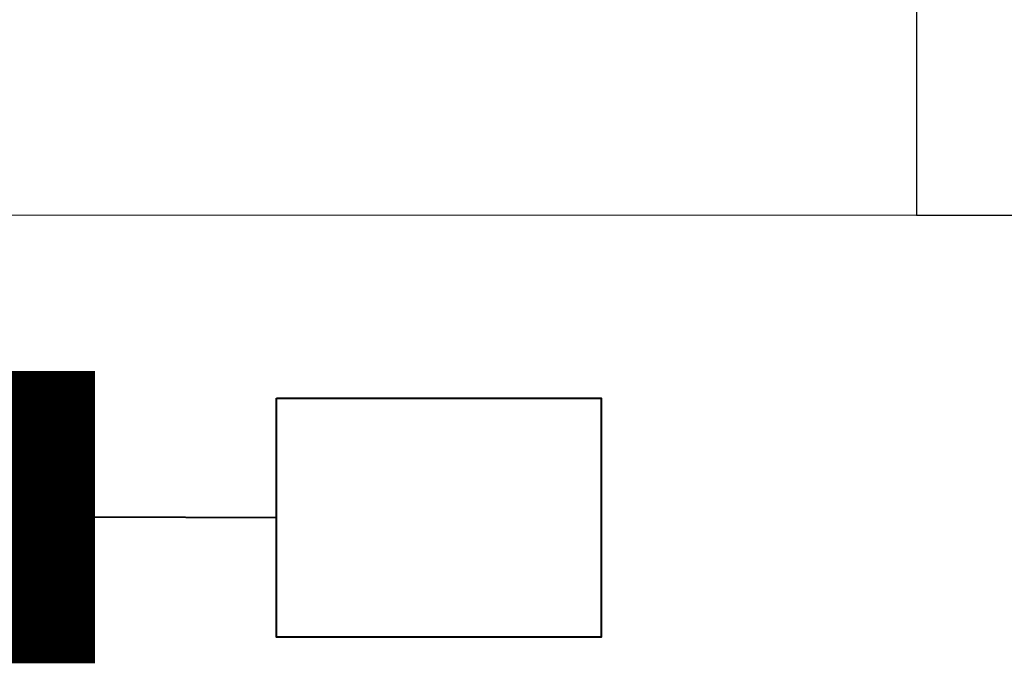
# Model space of a CAD drawing. Header units: millimetres. Extents: x -37445 to 120667, y -123620 to 254214.
# Tile 55 of 219: x 4513 to 4850, y -87513 to -87293. Entities that reach past the tile are written whole.
import ezdxf

# ---------------------------------------------------------------- set-up
doc = ezdxf.new("R2010")
doc.units = ezdxf.units.MM
doc.linetypes.add('xref_ACAD-LSN_dyspozytornia_PW_rzuty_12$0$DASHED', pattern=[19.05, 12.7, -6.35])
for name, color, linetype, lineweight in [('Inwentaryzacja$0$Leszno_dyspozytornia_inwentaryzacja$0$FL_grzejniki_istniejące', 1, 'Continuous', 40), ('xref', 8, 'Continuous', 13), ('xref_ACAD-LSN_dyspozytornia_PW_rzuty_12$0$A widok wyżej', 8, 'xref_ACAD-LSN_dyspozytornia_PW_rzuty_12$0$DASHED', 9), ('xref_ACAD-LSN_dyspozytornia_PW_rzuty_12$0$A-Glaz', 8, 'Continuous', 9), ('xref_ACAD-LSN_dyspozytornia_PW_rzuty_12$0$A-Wall', 8, 'Continuous', 25)]:
    doc.layers.add(name, color=color, linetype=linetype, lineweight=lineweight)

# ---------------------------------------------------------------- blocks, each defined once
blk = doc.blocks.new('xref_ACAD-LSN_dyspozytornia_PW_rzuty_12')
at = {"layer": 'xref_ACAD-LSN_dyspozytornia_PW_rzuty_12$0$A widok wyżej', "linetype": 'xref_ACAD-LSN_dyspozytornia_PW_rzuty_12$0$DASHED', "lineweight": 9, "ltscale": 0.2}
blk.add_line((67766.684, 81953.22), (67943.684, 81953.22), dxfattribs=at)
at = {"layer": 'xref_ACAD-LSN_dyspozytornia_PW_rzuty_12$0$A-Glaz', "linetype": 'Continuous', "lineweight": 9}
blk.add_line((67943.684, 81953.22), (67766.684, 81953.22), dxfattribs=at)
at = {"layer": 'xref_ACAD-LSN_dyspozytornia_PW_rzuty_12$0$A-Wall', "linetype": 'Continuous', "lineweight": 25}
for p, q in [((67943.684, 81981.22), (67943.684, 81953.22)), ((67943.684, 81953.22), (68030.684, 81953.22))]:
    blk.add_line(p, q, dxfattribs=at)

msp = doc.modelspace()

# ---------------------------------------------------------------- block references
at = {"layer": 'xref', "xscale": 10, "yscale": 10, "zscale": 10}
msp.add_blockref('xref_ACAD-LSN_dyspozytornia_PW_rzuty_12', (-674616.84, -906892.2), dxfattribs=at)

# ---------------------------------------------------------------- next in the draw order: linework, layer by layer
at = {"layer": 'Inwentaryzacja$0$Leszno_dyspozytornia_inwentaryzacja$0$FL_grzejniki_istniejące'}
msp.add_line((4601.13, -87463.49), (4539.07, -87463.25), dxfattribs=at)
at = {"layer": 'Inwentaryzacja$0$Leszno_dyspozytornia_inwentaryzacja$0$FL_grzejniki_istniejące', "ltscale": 150, "const_width": 100}
msp.add_lwpolyline([(3339.07, -87463.25), (4539.07, -87463.25)], dxfattribs=at)
at = {"layer": 'Inwentaryzacja$0$Leszno_dyspozytornia_inwentaryzacja$0$FL_grzejniki_istniejące'}
msp.add_lwpolyline([(4601.13, -87422.63), (4712.18, -87422.63), (4712.18, -87504.34), (4601.13, -87504.34)], close=True, dxfattribs=at)

doc.saveas('drawing.dxf')
